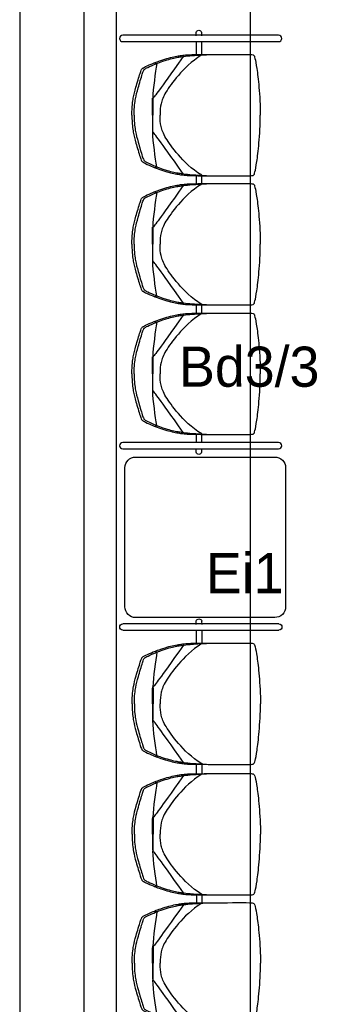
# Model space of a CAD drawing. Header units: millimetres. Extents: x 14495 to 271441, y -21035 to 2232.
# Tile 197 of 227: x 86544 to 86660, y 368 to 736. Entities that reach past the tile are written whole.
import ezdxf

# ---------------------------------------------------------------- set-up
doc = ezdxf.new("R2010")
doc.units = ezdxf.units.MM
for name, color, linetype in [('-- TECH  SYMBOLE', 1, 'Continuous'), ('-- TECH WYPOSAŻENIE', 2, 'Continuous'), ('72_EGR_BASE_PRIMITIVE', 17, 'Continuous'), ('a-cienka', 8, 'Continuous'), ('a_cienka', 8, 'Continuous'), ('A_Lwidok', 1, 'Continuous'), ('A_PROJEKTOWANE', 3, 'Continuous'), ('SH215', 17, 'Continuous')]:
    doc.layers.add(name, color=color, linetype=linetype)
doc.styles.add('cg', font='GOTHIC.TTF')

# ---------------------------------------------------------------- blocks, each defined once
blk = doc.blocks.new('d1039871-077a-4450-9833-af22de1d2fff')
at = {"layer": '72_EGR_BASE_PRIMITIVE', "color": 2, "lineweight": -3, "extrusion": (0, 0, -1)}
for p, q in [((3135.01, -3098.25), (3076.79, -3098.25)), ((3076.79, -3100.63), (3135.01, -3100.63)), ((3135.01, -3299.26), (3076.79, -3299.26)), ((3076.79, -3301.64), (3135.01, -3301.64))]:
    blk.add_line(p, q, dxfattribs=at)
at = {"layer": '72_EGR_BASE_PRIMITIVE', "color": 2, "lineweight": -3, "extrusion": (9.8583e-15, 1.33565e-17, -1)}
for p, q in [((3105.59, -3098.3), (3105.6, -3097.04)), ((3107.59, -3097.04), (3107.59, -3098.25))]:
    blk.add_line(p, q, dxfattribs=at)
at = {"layer": '72_EGR_BASE_PRIMITIVE', "color": 2, "lineweight": -3}
for p, q in [((3105.59, -3102.84), (3105.59, -3100.63)), ((3107.59, -3102.84), (3107.59, -3100.63)), ((3105.57, -3103.68), (3105.59, -3102.84)), ((3107.61, -3103.69), (3107.59, -3102.84)), ((3105.59, -3151.29), (3105.59, -3149)), ((3107.59, -3151.29), (3107.59, -3149)), ((3105.57, -3152.16), (3105.59, -3151.29)), ((3107.61, -3152.17), (3107.59, -3151.29)), ((3105.59, -3199.57), (3105.59, -3197.4)), ((3107.59, -3199.57), (3107.59, -3197.4)), ((3105.57, -3200.4), (3105.59, -3199.57)), ((3107.61, -3200.41), (3107.59, -3199.57)), ((3105.59, -3248.17), (3105.59, -3245.7)), ((3107.59, -3248.17), (3107.59, -3245.7)), ((3105.57, -3249.1), (3105.59, -3248.17)), ((3107.61, -3249.12), (3107.59, -3248.17)), ((3105.59, -3297.92), (3105.59, -3294.46)), ((3107.59, -3297.92), (3107.59, -3294.46)), ((3105.57, -3299.24), (3105.59, -3297.92)), ((3107.61, -3299.25), (3107.59, -3297.92))]:
    blk.add_line(p, q, dxfattribs=at)
at = {"layer": '72_EGR_BASE_PRIMITIVE', "color": 2, "lineweight": -3, "extrusion": (-9.8583e-15, -1.33565e-17, -1)}
for p, q in [((3105.6, -3302.67), (3105.59, -3301.46)), ((3107.59, -3301.41), (3107.59, -3302.67))]:
    blk.add_line(p, q, dxfattribs=at)
at = {"layer": '72_EGR_BASE_PRIMITIVE', "color": 2, "lineweight": -3, "extrusion": (0, 0, -1)}
for centre, start, end in [((-3076.79, -3099.44), 270, 90), ((-3135.01, -3099.44), 90, 270), ((-3076.79, -3300.45), 270, 90), ((-3135.01, -3300.45), 90, 270)]:
    blk.add_arc(centre, 1.19, start, end, dxfattribs=at)
at = {"layer": '72_EGR_BASE_PRIMITIVE', "color": 2, "lineweight": -3, "extrusion": (9.8583e-15, 1.33565e-17, -1)}
blk.add_arc((-3106.59, -3097.19), 1.01, 8.8736, 171.1264, dxfattribs=at)
at = {"layer": '72_EGR_BASE_PRIMITIVE', "color": 2, "lineweight": -3, "extrusion": (-9.8583e-15, -1.33565e-17, -1)}
blk.add_arc((-3106.59, -3302.51), 1.01, 188.8736, 351.1264, dxfattribs=at)
at = {"layer": 'SH215', "color": 2, "lineweight": -3}
for p, q in [((3112.79, -3103.98), (3112.42, -3104.42)), ((3123.12, -3106.72), (3122.32, -3107.01)), ((3123.12, -3145.94), (3122.32, -3145.65)), ((3112.79, -3148.68), (3112.42, -3148.24)), ((3112.79, -3152.41), (3112.42, -3152.85)), ((3123.12, -3155.16), (3122.32, -3155.44)), ((3123.12, -3194.37), (3122.32, -3194.08)), ((3112.79, -3197.11), (3112.42, -3196.67)), ((3112.79, -3200.66), (3112.42, -3201.1)), ((3123.12, -3203.41), (3122.32, -3203.69)), ((3112.79, -3245.36), (3112.42, -3244.92)), ((3123.12, -3242.62), (3122.32, -3242.33)), ((3112.79, -3249.43), (3112.42, -3249.87)), ((3123.12, -3252.17), (3122.32, -3252.46)), ((3112.79, -3294.13), (3112.42, -3293.69)), ((3123.12, -3291.38), (3122.32, -3291.1))]:
    blk.add_line(p, q, dxfattribs=at)
for points, knots in [([(3131.56, -3126.33), (3131.54, -3122.95), (3131.06, -3119.62), (3130.26, -3116.5), (3128.26, -3109.76), (3127.87, -3109.07), (3127.63, -3108.85), (3126.96, -3108.42), (3123.21, -3106.74), (3122.55, -3106.51), (3119.12, -3105.32), (3116.59, -3104.63), (3114.08, -3104.16), (3112.76, -3103.96), (3110.33, -3103.73), (3107.32, -3103.69), (3088.15, -3103.64), (3086.61, -3103.67), (3086.03, -3103.92), (3085.69, -3104.56), (3084.92, -3108.54), (3084.12, -3115.02), (3083.63, -3122.88), (3083.62, -3126.33)], [0, 0, 0, 0, 1, 2, 3, 4, 5, 6, 7, 8, 9, 10, 11, 12, 13, 14, 15, 16, 17, 18, 19, 20, 20.976413, 20.976413, 20.976413, 20.976413]), ([(3130.72, -3126.33), (3130.71, -3123.22), (3130.22, -3119.89), (3129.42, -3116.77), (3127.43, -3110.03), (3127.03, -3109.34), (3126.79, -3109.12), (3126.12, -3108.69), (3122.37, -3107.01), (3121.72, -3106.78), (3118.28, -3105.59), (3115.9, -3105.01), (3113.9, -3104.61), (3112.41, -3104.41), (3109.56, -3104.08), (3106.95, -3103.89), (3102.15, -3103.68)], [0.000543, 0.000543, 0.000543, 0.000543, 1, 2, 3, 4, 5, 6, 7, 8, 9, 10, 11, 12, 13, 13.718223, 13.718223, 13.718223, 13.718223]), ([(3105.52, -3103.84), (3109.46, -3106.28), (3114.82, -3111.85), (3119.39, -3118.19), (3120.9, -3122.03), (3121.07, -3124.67), (3121.07, -3126.1), (3121.07, -3126.18), (3121.07, -3126.25), (3121.07, -3126.33)], [0.009268, 0.009268, 0.009268, 0.009268, 1, 2, 3, 4, 4, 4, 4.05202, 4.05202, 4.05202, 4.05202]), ([(3112.42, -3104.42), (3117.4, -3111.56), (3121.95, -3117.71), (3123.47, -3119.9), (3123.77, -3120.08)], [0, 0, 0, 0, 1, 1.953119, 1.953119, 1.953119, 1.953119]), ([(3123.94, -3126.33), (3123.94, -3126.31), (3123.94, -3126.28), (3123.94, -3126.26), (3123.94, -3122.34), (3123.92, -3120.85), (3123.88, -3120.16), (3123.84, -3120.01), (3123.82, -3119.98), (3123.79, -3119.97), (3123.77, -3119.99), (3123.77, -3120.14), (3123.74, -3122.54), (3123.74, -3126.26), (3123.74, -3126.28), (3123.74, -3126.31), (3123.74, -3126.33)], [-0.006067, -0.006067, -0.006067, -0.006067, 0, 0, 0, 1, 2, 3, 4, 5, 6, 7, 8, 8, 8, 8.006309, 8.006309, 8.006309, 8.006309]), ([(3131.56, -3126.33), (3131.54, -3129.71), (3131.06, -3133.04), (3130.26, -3136.16), (3128.26, -3142.9), (3127.87, -3143.59), (3127.63, -3143.81), (3126.96, -3144.24), (3123.21, -3145.92), (3122.55, -3146.15), (3119.12, -3147.34), (3116.59, -3148.03), (3114.08, -3148.5), (3112.76, -3148.7), (3110.33, -3148.93), (3107.32, -3148.97), (3088.15, -3149.02), (3086.61, -3148.99), (3086.03, -3148.74), (3085.69, -3148.1), (3084.92, -3144.12), (3084.12, -3137.64), (3083.63, -3129.78), (3083.62, -3126.33)], [0, 0, 0, 0, 1, 2, 3, 4, 5, 6, 7, 8, 9, 10, 11, 12, 13, 14, 15, 16, 17, 18, 19, 20, 20.976413, 20.976413, 20.976413, 20.976413]), ([(3130.72, -3126.33), (3130.71, -3129.44), (3130.22, -3132.77), (3129.42, -3135.89), (3127.43, -3142.63), (3127.03, -3143.32), (3126.79, -3143.54), (3126.12, -3143.97), (3122.37, -3145.65), (3121.72, -3145.88), (3118.28, -3147.07), (3115.9, -3147.65), (3113.9, -3148.05), (3112.41, -3148.25), (3109.56, -3148.58), (3106.95, -3148.77), (3102.15, -3148.98)], [0.000543, 0.000543, 0.000543, 0.000543, 1, 2, 3, 4, 5, 6, 7, 8, 9, 10, 11, 12, 13, 13.718223, 13.718223, 13.718223, 13.718223]), ([(3105.52, -3148.82), (3109.46, -3146.38), (3114.82, -3140.81), (3119.39, -3134.47), (3120.9, -3130.63), (3121.07, -3127.99), (3121.07, -3126.56), (3121.07, -3126.48), (3121.07, -3126.41), (3121.07, -3126.33)], [0.009268, 0.009268, 0.009268, 0.009268, 1, 2, 3, 4, 4, 4, 4.05202, 4.05202, 4.05202, 4.05202]), ([(3123.94, -3126.33), (3123.94, -3126.35), (3123.94, -3126.38), (3123.94, -3126.4), (3123.94, -3130.32), (3123.92, -3131.81), (3123.88, -3132.5), (3123.84, -3132.65), (3123.82, -3132.68), (3123.79, -3132.69), (3123.77, -3132.67), (3123.77, -3132.52), (3123.74, -3130.12), (3123.74, -3126.4), (3123.74, -3126.38), (3123.74, -3126.35), (3123.74, -3126.33)], [-0.006067, -0.006067, -0.006067, -0.006067, 0, 0, 0, 1, 2, 3, 4, 5, 6, 7, 8, 8, 8, 8.006309, 8.006309, 8.006309, 8.006309]), ([(3112.42, -3148.24), (3117.4, -3141.1), (3121.95, -3134.95), (3123.47, -3132.76), (3123.77, -3132.58)], [0, 0, 0, 0, 1, 1.953119, 1.953119, 1.953119, 1.953119]), ([(3131.56, -3174.76), (3131.54, -3171.39), (3131.06, -3168.05), (3130.26, -3164.93), (3128.26, -3158.19), (3127.87, -3157.5), (3127.63, -3157.28), (3126.96, -3156.85), (3123.21, -3155.17), (3122.55, -3154.95), (3119.12, -3153.75), (3116.59, -3153.06), (3114.08, -3152.59), (3112.76, -3152.39), (3110.33, -3152.16), (3107.32, -3152.13), (3088.15, -3152.07), (3086.61, -3152.1), (3086.03, -3152.35), (3085.69, -3152.99), (3084.92, -3156.98), (3084.12, -3163.45), (3083.63, -3171.31), (3083.62, -3174.76)], [0, 0, 0, 0, 1, 2, 3, 4, 5, 6, 7, 8, 9, 10, 11, 12, 13, 14, 15, 16, 17, 18, 19, 20, 20.976413, 20.976413, 20.976413, 20.976413]), ([(3130.72, -3174.76), (3130.71, -3171.65), (3130.22, -3168.32), (3129.42, -3165.2), (3127.43, -3158.46), (3127.03, -3157.77), (3126.79, -3157.55), (3126.12, -3157.12), (3122.37, -3155.44), (3121.72, -3155.22), (3118.28, -3154.02), (3115.9, -3153.44), (3113.9, -3153.04), (3112.41, -3152.84), (3109.56, -3152.51), (3106.95, -3152.33), (3102.15, -3152.11)], [0.000543, 0.000543, 0.000543, 0.000543, 1, 2, 3, 4, 5, 6, 7, 8, 9, 10, 11, 12, 13, 13.718223, 13.718223, 13.718223, 13.718223]), ([(3105.52, -3152.27), (3109.46, -3154.72), (3114.82, -3160.28), (3119.39, -3166.63), (3120.9, -3170.47), (3121.07, -3173.1), (3121.07, -3174.54), (3121.07, -3174.61), (3121.07, -3174.69), (3121.07, -3174.76)], [0.009268, 0.009268, 0.009268, 0.009268, 1, 2, 3, 4, 4, 4, 4.05202, 4.05202, 4.05202, 4.05202]), ([(3112.42, -3152.85), (3117.4, -3159.99), (3121.95, -3166.14), (3123.47, -3168.33), (3123.77, -3168.51)], [0, 0, 0, 0, 1, 1.953119, 1.953119, 1.953119, 1.953119]), ([(3123.94, -3174.76), (3123.94, -3174.74), (3123.94, -3174.71), (3123.94, -3174.69), (3123.94, -3170.77), (3123.92, -3169.28), (3123.88, -3168.59), (3123.84, -3168.44), (3123.82, -3168.41), (3123.79, -3168.4), (3123.77, -3168.42), (3123.77, -3168.57), (3123.74, -3170.97), (3123.74, -3174.69), (3123.74, -3174.71), (3123.74, -3174.74), (3123.74, -3174.76)], [-0.006067, -0.006067, -0.006067, -0.006067, 0, 0, 0, 1, 2, 3, 4, 5, 6, 7, 8, 8, 8, 8.006309, 8.006309, 8.006309, 8.006309]), ([(3131.56, -3174.76), (3131.54, -3178.14), (3131.06, -3181.48), (3130.26, -3184.59), (3128.26, -3191.33), (3127.87, -3192.02), (3127.63, -3192.25), (3126.96, -3192.67), (3123.21, -3194.35), (3122.55, -3194.58), (3119.12, -3195.77), (3116.59, -3196.46), (3114.08, -3196.93), (3112.76, -3197.14), (3110.33, -3197.36), (3107.32, -3197.4), (3088.15, -3197.45), (3086.61, -3197.42), (3086.03, -3197.18), (3085.69, -3196.53), (3084.92, -3192.55), (3084.12, -3186.07), (3083.63, -3178.21), (3083.62, -3174.76)], [0, 0, 0, 0, 1, 2, 3, 4, 5, 6, 7, 8, 9, 10, 11, 12, 13, 14, 15, 16, 17, 18, 19, 20, 20.976413, 20.976413, 20.976413, 20.976413]), ([(3130.72, -3174.76), (3130.71, -3177.87), (3130.22, -3181.21), (3129.42, -3184.32), (3127.43, -3191.06), (3127.03, -3191.75), (3126.79, -3191.97), (3126.12, -3192.4), (3122.37, -3194.08), (3121.72, -3194.31), (3118.28, -3195.5), (3115.9, -3196.09), (3113.9, -3196.48), (3112.41, -3196.68), (3109.56, -3197.01), (3106.95, -3197.2), (3102.15, -3197.41)], [0.000543, 0.000543, 0.000543, 0.000543, 1, 2, 3, 4, 5, 6, 7, 8, 9, 10, 11, 12, 13, 13.718223, 13.718223, 13.718223, 13.718223]), ([(3105.52, -3197.25), (3109.46, -3194.81), (3114.82, -3189.25), (3119.39, -3182.9), (3120.9, -3179.06), (3121.07, -3176.42), (3121.07, -3174.99), (3121.07, -3174.91), (3121.07, -3174.84), (3121.07, -3174.76)], [0.009268, 0.009268, 0.009268, 0.009268, 1, 2, 3, 4, 4, 4, 4.05202, 4.05202, 4.05202, 4.05202]), ([(3123.94, -3174.76), (3123.94, -3174.79), (3123.94, -3174.81), (3123.94, -3174.83), (3123.94, -3178.75), (3123.92, -3180.24), (3123.88, -3180.93), (3123.84, -3181.08), (3123.82, -3181.11), (3123.79, -3181.12), (3123.77, -3181.1), (3123.77, -3180.95), (3123.74, -3178.55), (3123.74, -3174.83), (3123.74, -3174.81), (3123.74, -3174.79), (3123.74, -3174.76)], [-0.006067, -0.006067, -0.006067, -0.006067, 0, 0, 0, 1, 2, 3, 4, 5, 6, 7, 8, 8, 8, 8.006309, 8.006309, 8.006309, 8.006309]), ([(3112.42, -3196.67), (3117.4, -3189.53), (3121.95, -3183.39), (3123.47, -3181.19), (3123.77, -3181.02)], [0, 0, 0, 0, 1, 1.953119, 1.953119, 1.953119, 1.953119]), ([(3131.56, -3223.01), (3131.54, -3219.64), (3131.06, -3216.3), (3130.26, -3213.18), (3128.26, -3206.44), (3127.87, -3205.75), (3127.63, -3205.53), (3126.96, -3205.1), (3123.21, -3203.42), (3122.55, -3203.19), (3119.12, -3202), (3116.59, -3201.31), (3114.08, -3200.84), (3112.76, -3200.64), (3110.33, -3200.41), (3107.32, -3200.37), (3088.15, -3200.32), (3086.61, -3200.35), (3086.03, -3200.6), (3085.69, -3201.24), (3084.92, -3205.22), (3084.12, -3211.7), (3083.63, -3219.56), (3083.62, -3223.01)], [0, 0, 0, 0, 1, 2, 3, 4, 5, 6, 7, 8, 9, 10, 11, 12, 13, 14, 15, 16, 17, 18, 19, 20, 20.976413, 20.976413, 20.976413, 20.976413]), ([(3130.72, -3223.01), (3130.71, -3219.9), (3130.22, -3216.57), (3129.42, -3213.45), (3127.43, -3206.71), (3127.03, -3206.02), (3126.79, -3205.8), (3126.12, -3205.37), (3122.37, -3203.69), (3121.72, -3203.47), (3118.28, -3202.27), (3115.9, -3201.69), (3113.9, -3201.29), (3112.41, -3201.09), (3109.56, -3200.76), (3106.95, -3200.57), (3102.15, -3200.36)], [0.000543, 0.000543, 0.000543, 0.000543, 1, 2, 3, 4, 5, 6, 7, 8, 9, 10, 11, 12, 13, 13.718223, 13.718223, 13.718223, 13.718223]), ([(3105.52, -3200.52), (3109.46, -3202.97), (3114.82, -3208.53), (3119.39, -3214.87), (3120.9, -3218.72), (3121.07, -3221.35), (3121.07, -3222.79), (3121.07, -3222.86), (3121.07, -3222.94), (3121.07, -3223.01)], [0.009268, 0.009268, 0.009268, 0.009268, 1, 2, 3, 4, 4, 4, 4.05202, 4.05202, 4.05202, 4.05202]), ([(3112.42, -3201.1), (3117.4, -3208.24), (3121.95, -3214.39), (3123.47, -3216.58), (3123.77, -3216.76)], [0, 0, 0, 0, 1, 1.953119, 1.953119, 1.953119, 1.953119]), ([(3123.94, -3223.01), (3123.94, -3222.99), (3123.94, -3222.96), (3123.94, -3222.94), (3123.94, -3219.02), (3123.92, -3217.53), (3123.88, -3216.84), (3123.84, -3216.69), (3123.82, -3216.66), (3123.79, -3216.65), (3123.77, -3216.67), (3123.77, -3216.82), (3123.74, -3219.22), (3123.74, -3222.94), (3123.74, -3222.96), (3123.74, -3222.99), (3123.74, -3223.01)], [-0.006067, -0.006067, -0.006067, -0.006067, 0, 0, 0, 1, 2, 3, 4, 5, 6, 7, 8, 8, 8, 8.006309, 8.006309, 8.006309, 8.006309]), ([(3131.56, -3223.01), (3131.54, -3226.39), (3131.06, -3229.73), (3130.26, -3232.84), (3128.26, -3239.58), (3127.87, -3240.27), (3127.63, -3240.49), (3126.96, -3240.92), (3123.21, -3242.6), (3122.55, -3242.83), (3119.12, -3244.02), (3116.59, -3244.71), (3114.08, -3245.18), (3112.76, -3245.38), (3110.33, -3245.61), (3107.32, -3245.65), (3088.15, -3245.7), (3086.61, -3245.67), (3086.03, -3245.42), (3085.69, -3244.78), (3084.92, -3240.8), (3084.12, -3234.32), (3083.63, -3226.46), (3083.62, -3223.01)], [0, 0, 0, 0, 1, 2, 3, 4, 5, 6, 7, 8, 9, 10, 11, 12, 13, 14, 15, 16, 17, 18, 19, 20, 20.976413, 20.976413, 20.976413, 20.976413]), ([(3130.72, -3223.01), (3130.71, -3226.12), (3130.22, -3229.46), (3129.42, -3232.57), (3127.43, -3239.31), (3127.03, -3240), (3126.79, -3240.22), (3126.12, -3240.65), (3122.37, -3242.33), (3121.72, -3242.56), (3118.28, -3243.75), (3115.9, -3244.34), (3113.9, -3244.73), (3112.41, -3244.93), (3109.56, -3245.26), (3106.95, -3245.45), (3102.15, -3245.66)], [0.000543, 0.000543, 0.000543, 0.000543, 1, 2, 3, 4, 5, 6, 7, 8, 9, 10, 11, 12, 13, 13.718223, 13.718223, 13.718223, 13.718223]), ([(3105.52, -3245.5), (3109.46, -3243.06), (3114.82, -3237.5), (3119.39, -3231.15), (3120.9, -3227.31), (3121.07, -3224.67), (3121.07, -3223.24), (3121.07, -3223.16), (3121.07, -3223.09), (3121.07, -3223.01)], [0.009268, 0.009268, 0.009268, 0.009268, 1, 2, 3, 4, 4, 4, 4.05202, 4.05202, 4.05202, 4.05202]), ([(3123.94, -3223.01), (3123.94, -3223.04), (3123.94, -3223.06), (3123.94, -3223.08), (3123.94, -3227), (3123.92, -3228.49), (3123.88, -3229.18), (3123.84, -3229.33), (3123.82, -3229.36), (3123.79, -3229.37), (3123.77, -3229.35), (3123.77, -3229.2), (3123.74, -3226.8), (3123.74, -3223.08), (3123.74, -3223.06), (3123.74, -3223.03), (3123.74, -3223.01)], [-0.006067, -0.006067, -0.006067, -0.006067, 0, 0, 0, 1, 2, 3, 4, 5, 6, 7, 8, 8, 8, 8.006309, 8.006309, 8.006309, 8.006309]), ([(3112.42, -3244.92), (3117.4, -3237.78), (3121.95, -3231.63), (3123.47, -3229.44), (3123.77, -3229.26)], [0, 0, 0, 0, 1, 1.953119, 1.953119, 1.953119, 1.953119]), ([(3131.56, -3271.78), (3131.54, -3268.4), (3131.06, -3265.06), (3130.26, -3261.95), (3128.26, -3255.21), (3127.87, -3254.52), (3127.63, -3254.3), (3126.96, -3253.87), (3123.21, -3252.19), (3122.55, -3251.96), (3119.12, -3250.77), (3116.59, -3250.08), (3114.08, -3249.61), (3112.76, -3249.41), (3110.33, -3249.18), (3107.32, -3249.14), (3088.15, -3249.09), (3086.61, -3249.12), (3086.03, -3249.37), (3085.69, -3250.01), (3084.92, -3253.99), (3084.12, -3260.47), (3083.63, -3268.33), (3083.62, -3271.78)], [0, 0, 0, 0, 1, 2, 3, 4, 5, 6, 7, 8, 9, 10, 11, 12, 13, 14, 15, 16, 17, 18, 19, 20, 20.976413, 20.976413, 20.976413, 20.976413]), ([(3130.72, -3271.78), (3130.71, -3268.67), (3130.22, -3265.33), (3129.42, -3262.22), (3127.43, -3255.48), (3127.03, -3254.79), (3126.79, -3254.57), (3126.12, -3254.14), (3122.37, -3252.46), (3121.72, -3252.23), (3118.28, -3251.04), (3115.9, -3250.45), (3113.9, -3250.06), (3112.41, -3249.86), (3109.56, -3249.53), (3106.95, -3249.34), (3102.15, -3249.13)], [0.000543, 0.000543, 0.000543, 0.000543, 1, 2, 3, 4, 5, 6, 7, 8, 9, 10, 11, 12, 13, 13.718223, 13.718223, 13.718223, 13.718223]), ([(3105.52, -3249.29), (3109.46, -3251.73), (3114.82, -3257.29), (3119.39, -3263.64), (3120.9, -3267.48), (3121.07, -3270.12), (3121.07, -3271.55), (3121.07, -3271.63), (3121.07, -3271.7), (3121.07, -3271.78)], [0.009268, 0.009268, 0.009268, 0.009268, 1, 2, 3, 4, 4, 4, 4.05202, 4.05202, 4.05202, 4.05202]), ([(3112.42, -3249.87), (3117.4, -3257.01), (3121.95, -3263.16), (3123.47, -3265.35), (3123.77, -3265.53)], [0, 0, 0, 0, 1, 1.953119, 1.953119, 1.953119, 1.953119]), ([(3123.94, -3271.78), (3123.94, -3271.75), (3123.94, -3271.73), (3123.94, -3271.71), (3123.94, -3267.79), (3123.92, -3266.3), (3123.88, -3265.61), (3123.84, -3265.46), (3123.82, -3265.43), (3123.79, -3265.42), (3123.77, -3265.44), (3123.77, -3265.59), (3123.74, -3267.99), (3123.74, -3271.71), (3123.74, -3271.73), (3123.74, -3271.75), (3123.74, -3271.78)], [-0.006067, -0.006067, -0.006067, -0.006067, 0, 0, 0, 1, 2, 3, 4, 5, 6, 7, 8, 8, 8, 8.006309, 8.006309, 8.006309, 8.006309]), ([(3131.56, -3271.78), (3131.54, -3275.15), (3131.06, -3278.49), (3130.26, -3281.61), (3128.26, -3288.35), (3127.87, -3289.04), (3127.63, -3289.26), (3126.96, -3289.69), (3123.21, -3291.37), (3122.55, -3291.6), (3119.12, -3292.79), (3116.59, -3293.48), (3114.08, -3293.95), (3112.76, -3294.15), (3110.33, -3294.38), (3107.32, -3294.41), (3088.15, -3294.47), (3086.61, -3294.44), (3086.03, -3294.19), (3085.69, -3293.55), (3084.92, -3289.57), (3084.12, -3283.09), (3083.63, -3275.23), (3083.62, -3271.78)], [0, 0, 0, 0, 1, 2, 3, 4, 5, 6, 7, 8, 9, 10, 11, 12, 13, 14, 15, 16, 17, 18, 19, 20, 20.976413, 20.976413, 20.976413, 20.976413]), ([(3130.72, -3271.78), (3130.71, -3274.89), (3130.22, -3278.22), (3129.42, -3281.34), (3127.43, -3288.08), (3127.03, -3288.77), (3126.79, -3288.99), (3126.12, -3289.42), (3122.37, -3291.1), (3121.72, -3291.32), (3118.28, -3292.52), (3115.9, -3293.1), (3113.9, -3293.5), (3112.41, -3293.7), (3109.56, -3294.03), (3106.95, -3294.22), (3102.15, -3294.43)], [0.000543, 0.000543, 0.000543, 0.000543, 1, 2, 3, 4, 5, 6, 7, 8, 9, 10, 11, 12, 13, 13.718223, 13.718223, 13.718223, 13.718223]), ([(3105.52, -3294.27), (3109.46, -3291.82), (3114.82, -3286.26), (3119.39, -3279.92), (3120.9, -3276.07), (3121.07, -3273.44), (3121.07, -3272), (3121.07, -3271.93), (3121.07, -3271.85), (3121.07, -3271.78)], [0.009268, 0.009268, 0.009268, 0.009268, 1, 2, 3, 4, 4, 4, 4.05202, 4.05202, 4.05202, 4.05202]), ([(3123.94, -3271.78), (3123.94, -3271.8), (3123.94, -3271.83), (3123.94, -3271.85), (3123.94, -3275.77), (3123.92, -3277.26), (3123.88, -3277.95), (3123.84, -3278.1), (3123.82, -3278.13), (3123.79, -3278.14), (3123.77, -3278.12), (3123.77, -3277.97), (3123.74, -3275.57), (3123.74, -3271.85), (3123.74, -3271.83), (3123.74, -3271.8), (3123.74, -3271.78)], [-0.006067, -0.006067, -0.006067, -0.006067, 0, 0, 0, 1, 2, 3, 4, 5, 6, 7, 8, 8, 8, 8.006309, 8.006309, 8.006309, 8.006309]), ([(3112.42, -3293.69), (3117.4, -3286.55), (3121.95, -3280.4), (3123.47, -3278.21), (3123.77, -3278.03)], [0, 0, 0, 0, 1, 1.953119, 1.953119, 1.953119, 1.953119])]:
    blk.add_open_spline(points, degree=3, knots=knots, dxfattribs=at)
for points in [[(3122.32, -3107.01), (3122.8, -3110.26), (3123.68, -3116.34), (3123.81, -3119.98)], [(3122.32, -3145.65), (3122.8, -3142.4), (3123.68, -3136.32), (3123.81, -3132.68)], [(3122.32, -3155.44), (3122.8, -3158.69), (3123.68, -3164.77), (3123.81, -3168.41)], [(3122.32, -3194.08), (3122.8, -3190.83), (3123.68, -3184.75), (3123.81, -3181.12)], [(3122.32, -3203.69), (3122.8, -3206.94), (3123.68, -3213.02), (3123.81, -3216.66)], [(3122.32, -3242.33), (3122.8, -3239.08), (3123.68, -3233), (3123.81, -3229.37)], [(3122.32, -3252.46), (3122.8, -3255.71), (3123.68, -3261.79), (3123.81, -3265.42)], [(3122.32, -3291.1), (3122.8, -3287.85), (3123.68, -3281.77), (3123.81, -3278.13)]]:
    blk.add_open_spline(points, degree=3, dxfattribs=at)
blk = doc.blocks.new('siedzisko 3x')
at = {"color": 2}
for p, q in [((18.77, 70.6), (19.15, 70.16)), ((8.45, 67.85), (9.24, 67.57)), ((8.45, 28.64), (9.24, 28.93)), ((18.77, 25.9), (19.15, 26.34)), ((18.77, 22.35), (19.15, 21.91)), ((8.45, 19.61), (9.24, 19.32)), ((8.45, -19.61), (9.24, -19.32)), ((18.77, -22.35), (19.15, -21.91)), ((8.45, -28.83), (9.24, -29.12)), ((18.77, -26.08), (19.15, -26.52)), ((8.45, -68.04), (9.24, -67.75)), ((18.77, -70.78), (19.15, -70.34))]:
    blk.add_line(p, q, dxfattribs=at)
at = {"color": 2, "extrusion": (0, 0, -1)}
for points in [[(3.45, 78.11, -1), (3.45, 75.73), (-54.78, 75.73, -1), (-54.78, 78.11)], [(3.45, -74.13, -1), (3.45, -76.51), (-54.78, -76.51, -1), (-54.78, -74.13)]]:
    blk.add_lwpolyline(points, format="xyb", close=True, dxfattribs=at)
at = {"color": 2, "extrusion": (9.8583e-15, 1.33564e-17, -1)}
blk.add_lwpolyline([(-23.97, 77.88), (-23.98, 79.14, 0.85599), (-25.97, 79.14), (-25.97, 77.93)], format="xyb", dxfattribs=at)
at = {"color": 2, "extrusion": (-9.8583e-15, -1.33564e-17, -1)}
blk.add_lwpolyline([(-25.97, -76.47), (-25.97, -77.72, 0.85599), (-23.98, -77.72), (-23.97, -76.51)], format="xyb", dxfattribs=at)
at = {"color": 2}
for points in [[(23.95, 75.72, 0), (23.97, 74.39, 0), (23.97, 70.93, 0)], [(25.99, 75.71, 0), (25.97, 74.39, 0), (25.97, 70.93, 0)], [(23.95, 25.64, 0), (23.97, 24.81, 0), (23.97, 22.63, 0)], [(25.99, 25.63, 0), (25.97, 24.81, 0), (25.97, 22.63, 0)], [(23.95, -22.59, 0), (23.97, -23.47, 0), (23.97, -25.76, 0)], [(25.99, -22.6, 0), (25.97, -23.47, 0), (25.97, -25.76, 0)], [(23.95, -71.07, 0), (23.97, -71.92, 0), (23.97, -74.13, 0)], [(25.99, -71.08, 0), (25.97, -71.92, 0), (25.97, -74.13, 0)]]:
    blk.add_polyline3d(points, dxfattribs=at)
for points, knots in [([(0, 48.25), (0.02, 51.63), (0.5, 54.96), (1.3, 58.08), (3.3, 64.82), (3.69, 65.51), (3.93, 65.73), (4.6, 66.16), (8.36, 67.84), (9.01, 68.07), (12.44, 69.26), (14.98, 69.95), (17.48, 70.42), (18.8, 70.62), (21.23, 70.85), (24.24, 70.89), (43.41, 70.94), (44.96, 70.91), (45.54, 70.66), (45.87, 70.02), (46.64, 66.04), (47.44, 59.56), (47.93, 51.7), (47.94, 48.25)], [0, 0, 0, 0, 1, 2, 3, 4, 5, 6, 7, 8, 9, 10, 11, 12, 13, 14, 15, 16, 17, 18, 19, 20, 20.976413, 20.976413, 20.976413, 20.976413]), ([(0.84, 48.25), (0.86, 51.36), (1.34, 54.69), (2.14, 57.81), (4.14, 64.55), (4.53, 65.24), (4.77, 65.46), (5.44, 65.89), (9.19, 67.57), (9.85, 67.79), (13.28, 68.99), (15.66, 69.57), (17.66, 69.97), (19.15, 70.17), (22, 70.5), (24.61, 70.69), (29.42, 70.9)], [0.000543, 0.000543, 0.000543, 0.000543, 1, 2, 3, 4, 5, 6, 7, 8, 9, 10, 11, 12, 13, 13.718223, 13.718223, 13.718223, 13.718223]), ([(19.15, 70.16), (14.16, 63.02), (9.61, 56.87), (8.09, 54.68), (7.79, 54.5)], [0, 0, 0, 0, 1, 1.953119, 1.953119, 1.953119, 1.953119]), ([(26.04, 70.74), (22.1, 68.29), (16.74, 62.73), (12.18, 56.39), (10.67, 52.55), (10.49, 49.91), (10.49, 48.47), (10.49, 48.4), (10.49, 48.32), (10.49, 48.25)], [0.009268, 0.009268, 0.009268, 0.009268, 1, 2, 3, 4, 4, 4, 4.05202, 4.05202, 4.05202, 4.05202]), ([(7.62, 48.25), (7.62, 48.27), (7.62, 48.3), (7.62, 48.32), (7.62, 52.24), (7.64, 53.73), (7.68, 54.42), (7.72, 54.57), (7.75, 54.6), (7.78, 54.61), (7.79, 54.59), (7.79, 54.44), (7.82, 52.04), (7.82, 48.32), (7.82, 48.3), (7.82, 48.27), (7.82, 48.25)], [-0.006067, -0.006067, -0.006067, -0.006067, 0, 0, 0, 1, 2, 3, 4, 5, 6, 7, 8, 8, 8, 8.006309, 8.006309, 8.006309, 8.006309]), ([(0, 48.25), (0.02, 44.87), (0.5, 41.53), (1.3, 38.42), (3.3, 31.68), (3.69, 30.99), (3.93, 30.77), (4.6, 30.34), (8.36, 28.66), (9.01, 28.43), (12.44, 27.24), (14.98, 26.55), (17.48, 26.08), (18.8, 25.88), (21.23, 25.65), (24.24, 25.61), (43.41, 25.56), (44.96, 25.59), (45.54, 25.84), (45.87, 26.48), (46.64, 30.46), (47.44, 36.94), (47.93, 44.8), (47.94, 48.25)], [0, 0, 0, 0, 1, 2, 3, 4, 5, 6, 7, 8, 9, 10, 11, 12, 13, 14, 15, 16, 17, 18, 19, 20, 20.976413, 20.976413, 20.976413, 20.976413]), ([(0.84, 48.25), (0.86, 45.14), (1.34, 41.8), (2.14, 38.69), (4.14, 31.95), (4.53, 31.26), (4.77, 31.04), (5.44, 30.61), (9.19, 28.93), (9.85, 28.7), (13.28, 27.51), (15.66, 26.92), (17.66, 26.53), (19.15, 26.33), (22, 26), (24.61, 25.81), (29.42, 25.6)], [0.000543, 0.000543, 0.000543, 0.000543, 1, 2, 3, 4, 5, 6, 7, 8, 9, 10, 11, 12, 13, 13.718223, 13.718223, 13.718223, 13.718223]), ([(7.62, 48.25), (7.62, 48.23), (7.62, 48.2), (7.62, 48.18), (7.62, 44.26), (7.64, 42.77), (7.68, 42.08), (7.72, 41.93), (7.75, 41.9), (7.78, 41.89), (7.79, 41.91), (7.79, 42.06), (7.82, 44.46), (7.82, 48.18), (7.82, 48.2), (7.82, 48.23), (7.82, 48.25)], [-0.006067, -0.006067, -0.006067, -0.006067, 0, 0, 0, 1, 2, 3, 4, 5, 6, 7, 8, 8, 8, 8.006309, 8.006309, 8.006309, 8.006309]), ([(26.04, 25.76), (22.1, 28.2), (16.74, 33.76), (12.18, 40.11), (10.67, 43.95), (10.49, 46.59), (10.49, 48.02), (10.49, 48.1), (10.49, 48.17), (10.49, 48.25)], [0.009268, 0.009268, 0.009268, 0.009268, 1, 2, 3, 4, 4, 4, 4.05202, 4.05202, 4.05202, 4.05202]), ([(19.15, 26.34), (14.16, 33.48), (9.61, 39.63), (8.09, 41.82), (7.79, 42)], [0, 0, 0, 0, 1, 1.953119, 1.953119, 1.953119, 1.953119]), ([(0, 0), (0.02, 3.38), (0.5, 6.71), (1.3, 9.83), (3.3, 16.57), (3.69, 17.26), (3.93, 17.48), (4.6, 17.91), (8.36, 19.59), (9.01, 19.82), (12.44, 21.01), (14.98, 21.7), (17.48, 22.17), (18.8, 22.37), (21.23, 22.6), (24.24, 22.64), (43.41, 22.69), (44.96, 22.66), (45.54, 22.41), (45.87, 21.77), (46.64, 17.79), (47.44, 11.31), (47.93, 3.45), (47.94, 0)], [0, 0, 0, 0, 1, 2, 3, 4, 5, 6, 7, 8, 9, 10, 11, 12, 13, 14, 15, 16, 17, 18, 19, 20, 20.976413, 20.976413, 20.976413, 20.976413]), ([(0.84, 0), (0.86, 3.11), (1.34, 6.44), (2.14, 9.56), (4.14, 16.3), (4.53, 16.99), (4.77, 17.21), (5.44, 17.64), (9.19, 19.32), (9.85, 19.55), (13.28, 20.74), (15.66, 21.32), (17.66, 21.72), (19.15, 21.92), (22, 22.25), (24.61, 22.44), (29.42, 22.65)], [0.000543, 0.000543, 0.000543, 0.000543, 1, 2, 3, 4, 5, 6, 7, 8, 9, 10, 11, 12, 13, 13.718223, 13.718223, 13.718223, 13.718223]), ([(26.04, 22.49), (22.1, 20.05), (16.74, 14.48), (12.18, 8.14), (10.67, 4.3), (10.49, 1.66), (10.49, 0.23), (10.49, 0.15), (10.49, 0.08), (10.49, 0)], [0.009268, 0.009268, 0.009268, 0.009268, 1, 2, 3, 4, 4, 4, 4.05202, 4.05202, 4.05202, 4.05202]), ([(19.15, 21.91), (14.16, 14.77), (9.61, 8.62), (8.09, 6.43), (7.79, 6.25)], [0, 0, 0, 0, 1, 1.953119, 1.953119, 1.953119, 1.953119]), ([(7.62, 0), (7.62, 0.02), (7.62, 0.05), (7.62, 0.07), (7.62, 3.99), (7.64, 5.48), (7.68, 6.17), (7.72, 6.32), (7.75, 6.35), (7.78, 6.36), (7.79, 6.34), (7.79, 6.19), (7.82, 3.79), (7.82, 0.07), (7.82, 0.05), (7.82, 0.02), (7.82, 0)], [-0.006067, -0.006067, -0.006067, -0.006067, 0, 0, 0, 1, 2, 3, 4, 5, 6, 7, 8, 8, 8, 8.006309, 8.006309, 8.006309, 8.006309]), ([(0, 0), (0.02, -3.38), (0.5, -6.71), (1.3, -9.83), (3.3, -16.57), (3.69, -17.26), (3.93, -17.48), (4.6, -17.91), (8.36, -19.59), (9.01, -19.82), (12.44, -21.01), (14.98, -21.7), (17.48, -22.17), (18.8, -22.37), (21.23, -22.6), (24.24, -22.64), (43.41, -22.69), (44.96, -22.66), (45.54, -22.41), (45.87, -21.77), (46.64, -17.79), (47.44, -11.31), (47.93, -3.45), (47.94, 0)], [0, 0, 0, 0, 1, 2, 3, 4, 5, 6, 7, 8, 9, 10, 11, 12, 13, 14, 15, 16, 17, 18, 19, 20, 20.976413, 20.976413, 20.976413, 20.976413]), ([(0.84, 0), (0.86, -3.11), (1.34, -6.44), (2.14, -9.56), (4.14, -16.3), (4.53, -16.99), (4.77, -17.21), (5.44, -17.64), (9.19, -19.32), (9.85, -19.55), (13.28, -20.74), (15.66, -21.32), (17.66, -21.72), (19.15, -21.92), (22, -22.25), (24.61, -22.44), (29.42, -22.65)], [0.000543, 0.000543, 0.000543, 0.000543, 1, 2, 3, 4, 5, 6, 7, 8, 9, 10, 11, 12, 13, 13.718223, 13.718223, 13.718223, 13.718223]), ([(7.62, 0), (7.62, -0.02), (7.62, -0.05), (7.62, -0.07), (7.62, -3.99), (7.64, -5.48), (7.68, -6.17), (7.72, -6.32), (7.75, -6.35), (7.78, -6.36), (7.79, -6.34), (7.79, -6.19), (7.82, -3.79), (7.82, -0.07), (7.82, -0.05), (7.82, -0.02), (7.82, 0)], [-0.006067, -0.006067, -0.006067, -0.006067, 0, 0, 0, 1, 2, 3, 4, 5, 6, 7, 8, 8, 8, 8.006309, 8.006309, 8.006309, 8.006309]), ([(26.04, -22.49), (22.1, -20.05), (16.74, -14.48), (12.18, -8.14), (10.67, -4.3), (10.49, -1.66), (10.49, -0.23), (10.49, -0.15), (10.49, -0.08), (10.49, 0)], [0.009268, 0.009268, 0.009268, 0.009268, 1, 2, 3, 4, 4, 4, 4.05202, 4.05202, 4.05202, 4.05202]), ([(19.15, -21.91), (14.16, -14.77), (9.61, -8.62), (8.09, -6.43), (7.79, -6.25)], [0, 0, 0, 0, 1, 1.953119, 1.953119, 1.953119, 1.953119]), ([(0, -48.43), (0.02, -45.06), (0.5, -41.72), (1.3, -38.6), (3.3, -31.86), (3.69, -31.17), (3.93, -30.95), (4.6, -30.52), (8.36, -28.84), (9.01, -28.62), (12.44, -27.42), (14.98, -26.73), (17.48, -26.26), (18.8, -26.06), (21.23, -25.83), (24.24, -25.8), (43.41, -25.74), (44.96, -25.77), (45.54, -26.02), (45.87, -26.66), (46.64, -30.65), (47.44, -37.12), (47.93, -44.98), (47.94, -48.43)], [0, 0, 0, 0, 1, 2, 3, 4, 5, 6, 7, 8, 9, 10, 11, 12, 13, 14, 15, 16, 17, 18, 19, 20, 20.976413, 20.976413, 20.976413, 20.976413]), ([(0.84, -48.43), (0.86, -45.33), (1.34, -41.99), (2.14, -38.87), (4.14, -32.13), (4.53, -31.44), (4.77, -31.22), (5.44, -30.79), (9.19, -29.11), (9.85, -28.89), (13.28, -27.69), (15.66, -27.11), (17.66, -26.71), (19.15, -26.51), (22, -26.18), (24.61, -26), (29.42, -25.78)], [0.000543, 0.000543, 0.000543, 0.000543, 1, 2, 3, 4, 5, 6, 7, 8, 9, 10, 11, 12, 13, 13.718223, 13.718223, 13.718223, 13.718223]), ([(19.15, -26.52), (14.16, -33.66), (9.61, -39.81), (8.09, -42), (7.79, -42.18)], [0, 0, 0, 0, 1, 1.953119, 1.953119, 1.953119, 1.953119]), ([(26.04, -25.94), (22.1, -28.39), (16.74, -33.95), (12.18, -40.3), (10.67, -44.14), (10.49, -46.77), (10.49, -48.21), (10.49, -48.28), (10.49, -48.36), (10.49, -48.43)], [0.009268, 0.009268, 0.009268, 0.009268, 1, 2, 3, 4, 4, 4, 4.05202, 4.05202, 4.05202, 4.05202]), ([(7.62, -48.43), (7.62, -48.41), (7.62, -48.38), (7.62, -48.36), (7.62, -44.44), (7.64, -42.95), (7.68, -42.26), (7.72, -42.11), (7.75, -42.08), (7.78, -42.07), (7.79, -42.09), (7.79, -42.24), (7.82, -44.64), (7.82, -48.36), (7.82, -48.38), (7.82, -48.41), (7.82, -48.43)], [-0.006067, -0.006067, -0.006067, -0.006067, 0, 0, 0, 1, 2, 3, 4, 5, 6, 7, 8, 8, 8, 8.006309, 8.006309, 8.006309, 8.006309]), ([(0, -48.43), (0.02, -51.81), (0.5, -55.15), (1.3, -58.26), (3.3, -65), (3.69, -65.69), (3.93, -65.92), (4.6, -66.34), (8.36, -68.02), (9.01, -68.25), (12.44, -69.44), (14.98, -70.13), (17.48, -70.6), (18.8, -70.81), (21.23, -71.03), (24.24, -71.07), (43.41, -71.12), (44.96, -71.09), (45.54, -70.85), (45.87, -70.2), (46.64, -66.22), (47.44, -59.74), (47.93, -51.88), (47.94, -48.43)], [0, 0, 0, 0, 1, 2, 3, 4, 5, 6, 7, 8, 9, 10, 11, 12, 13, 14, 15, 16, 17, 18, 19, 20, 20.976413, 20.976413, 20.976413, 20.976413]), ([(0.84, -48.43), (0.86, -51.54), (1.34, -54.88), (2.14, -57.99), (4.14, -64.73), (4.53, -65.42), (4.77, -65.64), (5.44, -66.07), (9.19, -67.75), (9.85, -67.98), (13.28, -69.17), (15.66, -69.76), (17.66, -70.15), (19.15, -70.35), (22, -70.68), (24.61, -70.87), (29.42, -71.08)], [0.000543, 0.000543, 0.000543, 0.000543, 1, 2, 3, 4, 5, 6, 7, 8, 9, 10, 11, 12, 13, 13.718223, 13.718223, 13.718223, 13.718223]), ([(7.62, -48.43), (7.62, -48.46), (7.62, -48.48), (7.62, -48.5), (7.62, -52.42), (7.64, -53.91), (7.68, -54.6), (7.72, -54.75), (7.75, -54.78), (7.78, -54.79), (7.79, -54.77), (7.79, -54.62), (7.82, -52.22), (7.82, -48.5), (7.82, -48.48), (7.82, -48.46), (7.82, -48.43)], [-0.006067, -0.006067, -0.006067, -0.006067, 0, 0, 0, 1, 2, 3, 4, 5, 6, 7, 8, 8, 8, 8.006309, 8.006309, 8.006309, 8.006309]), ([(26.04, -70.92), (22.1, -68.48), (16.74, -62.92), (12.18, -56.57), (10.67, -52.73), (10.49, -50.09), (10.49, -48.66), (10.49, -48.58), (10.49, -48.51), (10.49, -48.43)], [0.009268, 0.009268, 0.009268, 0.009268, 1, 2, 3, 4, 4, 4, 4.05202, 4.05202, 4.05202, 4.05202]), ([(19.15, -70.34), (14.16, -63.2), (9.61, -57.06), (8.09, -54.86), (7.79, -54.69)], [0, 0, 0, 0, 1, 1.953119, 1.953119, 1.953119, 1.953119])]:
    blk.add_open_spline(points, degree=3, knots=knots, dxfattribs=at)
for points in [[(9.24, 67.57), (8.77, 64.32), (7.89, 58.24), (7.75, 54.6)], [(9.24, 28.93), (8.77, 32.18), (7.89, 38.26), (7.75, 41.9)], [(9.24, 19.32), (8.77, 16.07), (7.89, 9.99), (7.75, 6.35)], [(9.24, -19.32), (8.77, -16.07), (7.89, -9.99), (7.75, -6.35)], [(9.24, -29.12), (8.77, -32.36), (7.89, -38.44), (7.75, -42.08)], [(9.24, -67.75), (8.77, -64.5), (7.89, -58.42), (7.75, -54.79)]]:
    blk.add_open_spline(points, degree=3, dxfattribs=at)

msp = doc.modelspace()

# ---------------------------------------------------------------- linework, layer by layer
at = {"layer": '-- TECH WYPOSAŻENIE', "color": 2, "elevation": 0}
msp.add_lwpolyline([(86583.58, 516.62), (86583.57, 568.62, -0.414214), (86587.57, 572.62), (86639.57, 572.63, -0.414214), (86643.57, 568.63), (86643.58, 516.63, -0.414214), (86639.58, 512.63), (86587.58, 512.62, -0.414214)], format="xyb", close=True, dxfattribs=at)
at = {"layer": 'a-cienka'}
msp.add_line((86568.29, 1012.24), (86568.29, 290.68), dxfattribs=at)
at = {"layer": 'A_Lwidok'}
msp.add_line((86630.29, 999.74), (86630.29, 290.68), dxfattribs=at)
at = {"layer": 'A_PROJEKTOWANE'}
for p, q in [((86544.29, 1012.24), (86544.29, 326.68)), ((86580.29, 1012.24), (86580.29, 290.68))]:
    msp.add_line(p, q, dxfattribs=at)

# ---------------------------------------------------------------- block references
at = {"layer": '-- TECH WYPOSAŻENIE', "rotation": 180.0030559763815}
msp.add_blockref('d1039871-077a-4450-9833-af22de1d2fff', (89718.01, -2791.21), dxfattribs=at)
at = {"layer": 'a_cienka', "color": 252, "linetype": 'Continuous', "lineweight": 0}
msp.add_blockref('siedzisko 3x', (86586.2, 652.17), dxfattribs=at)

# ---------------------------------------------------------------- texts
at = {"layer": '-- TECH  SYMBOLE', "color": 1, "style": 'cg'}
for s, p in [('Bd3/3', (86603.8, 598.89)), ('Bd3/3', (86603.8, 598.89)), ('Ei1', (86613.84, 521.73)), ('Ei1', (86613.84, 521.73))]:
    msp.add_text(s, height=15, dxfattribs=at).set_placement(p)

doc.saveas('drawing.dxf')
